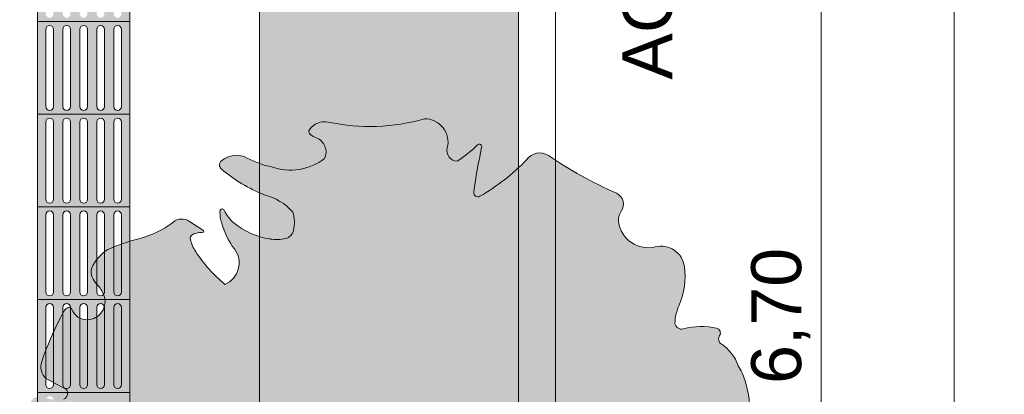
# Model space of a CAD drawing. Header units: metres. Extents: x -15 to 9.9, y -29.4 to -7.5.
# Tile 36 of 59: x 6.6 to 9.2, y -15.1 to -14.1. Entities that reach past the tile are written whole.
import ezdxf

# ---------------------------------------------------------------- set-up
doc = ezdxf.new("R2010")
doc.units = ezdxf.units.M
for name, color, linetype, lineweight in [('A-ANNO-DIMS', 7, 'Continuous', 9), ('A-ANNO-DIMS-90', 7, 'Continuous', 9), ('A-DETL-GENF', 7, 'Continuous', 5), ('G-ANNO-TEXT', 7, 'Continuous', 9)]:
    doc.layers.add(name, color=color, linetype=linetype, lineweight=lineweight)
doc.layers.add('A-DETL', color=7, linetype='Continuous', lineweight=5, true_color=0x00a600)
doc.styles.add('Arial', font='arial.ttf', dxfattribs={"height": 0.135})
doc.dimstyles.new('Com_linha__ref__contínua__-_Cor_Vermelha_Arial_1_5mm', dxfattribs={"dimscale": 0.3048, "dimtxt": 0.137735, "dimasz": 0.590551, "dimexe": 0.442913, "dimexo": 0.442913, "dimgap": 0.044291, "dimtad": 1, "dimrnd": 0.01, "dimzin": 0, "dimdsep": 46, "dimtxsty": 'Arial', "dimblk1": 'OBLIQUE', "dimblk2": 'OBLIQUE', "dimsah": 1, "dimcen": 0.09, "dimdle": 0.442913, "dimazin": 0, "dimtfac": 1, "dimtdec": 4, "dimtix": 1, "dimtmove": 0, "dimatfit": 3, "dimfxl": 1, "dimtvp": 1, "dimtolj": 1, "dimtzin": 0, "dimarcsym": 2})

# ---------------------------------------------------------------- blocks, each defined once
blk = doc.blocks.new('DIMBLOCK36-PLANTA DE COBERTURA')
at = {"layer": 'A-ANNO-DIMS-90', "color": 242, "true_color": 0xbd2b2e, "transparency": 16777216}
for p, q in [((8.7234, -11.535), (8.6334, -11.445)), ((8.7234, -11.535), (8.1414, -11.535)), ((8.7234, -11.535), (8.7234, -18.37)), ((8.7234, -11.535), (8.8134, -11.625)), ((8.7234, -11.535), (8.8584, -11.535)), ((8.7234, -18.235), (8.6334, -18.145)), ((8.7234, -18.235), (7.8136, -18.235)), ((8.7234, -18.235), (8.8134, -18.325)), ((8.7234, -18.235), (8.8584, -18.235))]:
    blk.add_line(p, q, dxfattribs=at)
at = {"layer": 'A-ANNO-DIMS-90', "color": 0, "transparency": 16777216, "insert": (8.5347, -15.0673), "char_height": 0.135, "width": 0.437362, "attachment_point": 1, "rotation": 90, "line_spacing_factor": 0.941778, "style": 'Arial'}
blk.add_mtext('6,70', dxfattribs=at)
blk = doc.blocks.new('_Oblique')
at = {"color": 0, "linetype": 'ByBlock', "lineweight": -2}
blk.add_line((-0.5, -0.5), (0.5, 0.5), dxfattribs=at)
blk = doc.blocks.new('DIMBLOCK37-PLANTA DE COBERTURA')
at = {"layer": 'A-ANNO-DIMS-90', "color": 242, "true_color": 0xbd2b2e, "transparency": 16777216}
for p, q in [((9.0834, -8.1), (9.0834, -18.37)), ((9.0834, -8.235), (8.9934, -8.145)), ((9.0834, -8.235), (8.1414, -8.235)), ((9.0834, -8.235), (9.1734, -8.325)), ((9.0834, -8.235), (9.2184, -8.235)), ((9.0834, -18.235), (8.9934, -18.145)), ((9.0834, -18.235), (8.1414, -18.235)), ((9.0834, -18.235), (9.1734, -18.325)), ((9.0834, -18.235), (9.2184, -18.235))]:
    blk.add_line(p, q, dxfattribs=at)
at = {"layer": 'A-ANNO-DIMS-90', "color": 0, "transparency": 16777216, "insert": (8.8947, -13.4692), "char_height": 0.135, "width": 0.561959, "attachment_point": 1, "rotation": 90, "line_spacing_factor": 0.941778, "style": 'Arial'}
blk.add_mtext('10,00', dxfattribs=at)

msp = doc.modelspace()

# ---------------------------------------------------------------- hatches: boundary and pattern name
at = {"layer": 'A-DETL-GENF', "true_color": 0xd2e2c2}
h = msp.add_hatch(color=254, dxfattribs=at)
h.paths.add_polyline_path([(7.9064, -18.245), (7.9064, -11.635), (7.2064, -11.635), (7.2064, -18.245)])
h.paths.add_polyline_path([(7.9064, -8.435), (7.9064, -8.235), (7.2064, -8.235), (7.2064, -8.435)])
at = {"layer": 'A-DETL-GENF', "true_color": 0xffffff}
h = msp.add_hatch(color=7, dxfattribs=at)
h.paths.add_polyline_path([(6.8231, -14.09), (6.8564, -14.09), (6.8564, -13.84), (6.6064, -13.84), (6.6064, -14.09), (6.8204, -14.09)])
h.paths.add_polyline_path([(6.7772, -14.0796), (6.772, -14.0782), (6.7682, -14.0744), (6.7668, -14.0692), (6.7672, -13.8582), (6.7699, -13.8535), (6.7745, -13.8508), (6.7799, -13.8508), (6.7846, -13.8535), (6.7873, -13.8582), (6.7877, -13.8609), (6.7871, -14.0723), (6.7846, -14.0766), (6.7799, -14.0793)])
h.paths.add_polyline_path([(6.8231, -14.0796), (6.8179, -14.0782), (6.8141, -14.0744), (6.8127, -14.0689), (6.813, -13.8582), (6.8157, -13.8535), (6.8204, -13.8508), (6.8258, -13.8508), (6.8304, -13.8535), (6.8331, -13.8582), (6.8335, -13.8609), (6.8331, -14.0719), (6.8304, -14.0766), (6.8258, -14.0793)])
h.paths.add_polyline_path([(6.7314, -14.0796), (6.7262, -14.0782), (6.7224, -14.0744), (6.721, -14.0692), (6.7214, -13.8582), (6.724, -13.8535), (6.7287, -13.8508), (6.7341, -13.8508), (6.7388, -13.8535), (6.7415, -13.8582), (6.7418, -13.8609), (6.7415, -14.0719), (6.7388, -14.0766), (6.7341, -14.0793)])
h.paths.add_polyline_path([(6.6856, -14.0796), (6.6804, -14.0782), (6.6766, -14.0744), (6.6752, -14.0692), (6.6755, -13.8582), (6.6782, -13.8535), (6.6829, -13.8508), (6.6883, -13.8508), (6.6929, -13.8535), (6.6956, -13.8582), (6.696, -13.8609), (6.6956, -14.0719), (6.6929, -14.0766), (6.6883, -14.0793)])
h.paths.add_polyline_path([(6.6397, -14.0796), (6.6345, -14.0782), (6.6307, -14.0744), (6.6293, -14.0692), (6.6297, -13.8582), (6.6324, -13.8535), (6.637, -13.8508), (6.6424, -13.8508), (6.6471, -13.8535), (6.6498, -13.8582), (6.6502, -13.8609), (6.6498, -14.0719), (6.6471, -14.0766), (6.6424, -14.0793)])
h = msp.add_hatch(color=7, dxfattribs=at)
h.paths.add_polyline_path([(6.8564, -14.34), (6.8564, -14.09), (6.6064, -14.09), (6.6064, -14.34), (6.8335, -14.34)])
h.paths.add_polyline_path([(6.7772, -14.3296), (6.772, -14.3282), (6.7682, -14.3244), (6.7668, -14.3192), (6.7672, -14.1082), (6.7699, -14.1035), (6.7745, -14.1008), (6.7799, -14.1008), (6.7846, -14.1035), (6.7873, -14.1082), (6.7877, -14.1109), (6.7871, -14.3223), (6.7846, -14.3266), (6.7799, -14.3293)])
h.paths.add_polyline_path([(6.6397, -14.3296), (6.6345, -14.3282), (6.6307, -14.3244), (6.6293, -14.3192), (6.6297, -14.1082), (6.6324, -14.1035), (6.637, -14.1008), (6.6424, -14.1008), (6.6471, -14.1035), (6.6498, -14.1082), (6.6502, -14.1109), (6.6498, -14.3219), (6.6471, -14.3266), (6.6424, -14.3293)])
h.paths.add_polyline_path([(6.6856, -14.3296), (6.6804, -14.3282), (6.6766, -14.3244), (6.6752, -14.3192), (6.6755, -14.1082), (6.6782, -14.1035), (6.6829, -14.1008), (6.6883, -14.1008), (6.6929, -14.1035), (6.6956, -14.1082), (6.696, -14.1109), (6.6956, -14.3219), (6.6929, -14.3266), (6.6883, -14.3293)])
h.paths.add_polyline_path([(6.7314, -14.3296), (6.7262, -14.3282), (6.7224, -14.3244), (6.721, -14.3192), (6.7214, -14.1082), (6.724, -14.1035), (6.7287, -14.1008), (6.7341, -14.1008), (6.7388, -14.1035), (6.7415, -14.1082), (6.7418, -14.1109), (6.7415, -14.3219), (6.7388, -14.3266), (6.7341, -14.3293)])
h.paths.add_polyline_path([(6.8231, -14.3296), (6.8179, -14.3282), (6.8141, -14.3244), (6.8127, -14.3189), (6.813, -14.1082), (6.8157, -14.1035), (6.8204, -14.1008), (6.8258, -14.1008), (6.8304, -14.1035), (6.8331, -14.1082), (6.8335, -14.1109), (6.8331, -14.3219), (6.8304, -14.3266), (6.8258, -14.3293)])
h = msp.add_hatch(color=7, dxfattribs=at)
h.paths.add_polyline_path([(6.8231, -14.59), (6.8564, -14.59), (6.8564, -14.34), (6.6064, -14.34), (6.6064, -14.59), (6.8204, -14.59)])
h.paths.add_polyline_path([(6.7772, -14.5796), (6.772, -14.5782), (6.7682, -14.5744), (6.7668, -14.5692), (6.7672, -14.3582), (6.7699, -14.3535), (6.7745, -14.3508), (6.7799, -14.3508), (6.7846, -14.3535), (6.7873, -14.3582), (6.7877, -14.3609), (6.7871, -14.5723), (6.7846, -14.5766), (6.7799, -14.5793)])
h.paths.add_polyline_path([(6.7314, -14.5796), (6.7262, -14.5782), (6.7224, -14.5744), (6.721, -14.5692), (6.7214, -14.3582), (6.724, -14.3535), (6.7287, -14.3508), (6.7341, -14.3508), (6.7388, -14.3535), (6.7415, -14.3582), (6.7418, -14.3609), (6.7415, -14.5719), (6.7388, -14.5766), (6.7341, -14.5793)])
h.paths.add_polyline_path([(6.8231, -14.5796), (6.8179, -14.5782), (6.8141, -14.5744), (6.8127, -14.5689), (6.813, -14.3582), (6.8157, -14.3535), (6.8204, -14.3508), (6.8258, -14.3508), (6.8304, -14.3535), (6.8331, -14.3582), (6.8335, -14.3609), (6.8331, -14.5719), (6.8304, -14.5766), (6.8258, -14.5793)])
h.paths.add_polyline_path([(6.6856, -14.5796), (6.6804, -14.5782), (6.6766, -14.5744), (6.6752, -14.5692), (6.6755, -14.3582), (6.6782, -14.3535), (6.6829, -14.3508), (6.6883, -14.3508), (6.6929, -14.3535), (6.6956, -14.3582), (6.696, -14.3609), (6.6956, -14.5719), (6.6929, -14.5766), (6.6883, -14.5793)])
h.paths.add_polyline_path([(6.6397, -14.5796), (6.6345, -14.5782), (6.6307, -14.5744), (6.6293, -14.5692), (6.6297, -14.3582), (6.6324, -14.3535), (6.637, -14.3508), (6.6424, -14.3508), (6.6471, -14.3535), (6.6498, -14.3582), (6.6502, -14.3609), (6.6498, -14.5719), (6.6471, -14.5766), (6.6424, -14.5793)])
at = {"layer": 'A-DETL-GENF', "true_color": 0x94ab99}
h = msp.add_hatch(color=253, dxfattribs=at)
h.paths.add_polyline_path([(7.1992, -16.2596), (7.2031, -16.259), (7.2064, -16.2563), (7.2064, -14.6696), (7.1997, -14.6679), (7.1674, -14.6536), (7.1382, -14.6336), (7.1226, -14.6177), (7.1079, -14.5958), (7.1057, -14.5958), (7.1, -14.5995), (7.0998, -14.6008), (7.1006, -14.618), (7.1051, -14.6345), (7.1185, -14.6704), (7.1466, -14.7172), (7.1508, -14.733), (7.1508, -14.7493), (7.1466, -14.765), (7.1382, -14.7794), (7.1238, -14.7925), (7.1129, -14.7989), (7.0705, -14.7576), (7.0341, -14.7103), (7.0258, -14.6947), (7.0197, -14.6726), (7.0215, -14.668), (7.0279, -14.6629), (7.0403, -14.6597), (7.0522, -14.659), (7.055, -14.6541), (7.0489, -14.6495), (7.0057, -14.6238), (7.0028, -14.6229), (6.9947, -14.6225), (6.9867, -14.6238), (6.9793, -14.6268), (6.9726, -14.6315), (6.9272, -14.6588), (6.8654, -14.6803), (6.8564, -14.683), (6.8564, -16.0117), (6.8614, -16.0166), (6.8685, -16.028), (6.8727, -16.0407), (6.8743, -16.0612), (6.8771, -16.0692), (6.8823, -16.0766), (6.8854, -16.0796), (6.9501, -16.1332), (7.0329, -16.192), (7.0407, -16.1938), (7.0488, -16.1937), (7.0565, -16.1917), (7.0733, -16.1831), (7.0866, -16.1737), (7.1057, -16.1649), (7.1263, -16.1606), (7.1473, -16.161), (7.1677, -16.166), (7.1865, -16.1754), (7.1906, -16.2135), (7.1929, -16.2555), (7.1959, -16.258), (7.1991, -16.2595)])
h.paths.add_polyline_path([(8.0108, -16.2199), (8.0209, -16.2196), (8.0306, -16.2168), (8.0752, -16.1936), (8.1164, -16.1647), (8.1534, -16.1307), (8.2285, -16.0695), (8.3034, -15.9939), (8.359, -15.9267), (8.4131, -15.8464), (8.4592, -15.7612), (8.4967, -15.6719), (8.5253, -15.5794), (8.5273, -15.5667), (8.5266, -15.5517), (8.5228, -15.5372), (8.513, -15.5183), (8.5114, -15.5122), (8.5114, -15.5053), (8.5127, -15.4997), (8.518, -15.4906), (8.5253, -15.4862), (8.534, -15.4846), (8.5381, -15.4827), (8.5428, -15.4784), (8.5444, -15.4762), (8.5468, -15.4683), (8.5469, -15.4674), (8.5488, -15.435), (8.5528, -15.3937), (8.551, -15.385), (8.5472, -15.3768), (8.5417, -15.3698), (8.5253, -15.3579), (8.4882, -15.3325), (8.4429, -15.2943), (8.4411, -15.2887), (8.4425, -15.2824), (8.446, -15.2784), (8.4487, -15.277), (8.468, -15.2716), (8.5114, -15.266), (8.5328, -15.2582), (8.5395, -15.2537), (8.545, -15.2477), (8.5488, -15.2406), (8.5508, -15.2327), (8.5508, -15.2246), (8.5487, -15.2168), (8.5449, -15.2097), (8.5387, -15.2029), (8.5272, -15.195), (8.524, -15.1912), (8.521, -15.1832), (8.5208, -15.1821), (8.521, -15.1772), (8.5283, -15.1537), (8.5301, -15.1395), (8.5275, -15.0974), (8.5173, -15.0565), (8.4887, -14.9954), (8.4731, -14.9754), (8.4506, -14.9563), (8.4475, -14.9506), (8.4469, -14.9489), (8.4469, -14.9435), (8.4487, -14.9382), (8.4514, -14.9311), (8.4506, -14.9262), (8.4475, -14.9207), (8.4438, -14.9181), (8.4411, -14.9172), (8.3963, -14.9124), (8.347, -14.9194), (8.3426, -14.919), (8.3384, -14.9175), (8.3347, -14.915), (8.3317, -14.9116), (8.3288, -14.9044), (8.3288, -14.9016), (8.3319, -14.8785), (8.3513, -14.8206), (8.3561, -14.7861), (8.3545, -14.7507), (8.3505, -14.7359), (8.3432, -14.7225), (8.3297, -14.709), (8.3203, -14.7027), (8.306, -14.6974), (8.2908, -14.6957), (8.2566, -14.7), (8.2374, -14.6978), (8.2193, -14.6911), (8.2033, -14.6803), (8.1904, -14.666), (8.1812, -14.6491), (8.1762, -14.6305), (8.1766, -14.618), (8.1786, -14.6103), (8.1874, -14.5942), (8.1894, -14.5863), (8.1893, -14.5781), (8.1872, -14.5702), (8.1812, -14.5611), (8.1753, -14.556), (8.1705, -14.5531), (8.0765, -14.5062), (7.9769, -14.4463), (7.9661, -14.4441), (7.955, -14.4448), (7.9445, -14.4483), (7.9353, -14.4544), (7.928, -14.4627), (7.9064, -14.4821), (7.9064, -16.0975), (7.9102, -16.1011), (7.9478, -16.146), (7.9844, -16.2064), (7.992, -16.2131), (8.0009, -16.2177)])
h.paths.add_polyline_path([(6.8218, -16.0037), (6.8335, -16.0013), (6.8331, -15.885), (6.8235, -15.8993), (6.8127, -15.9105), (6.8127, -16.0022), (6.8153, -16.0031)])
h.paths.add_polyline_path([(6.7877, -15.9771), (6.7877, -15.938), (6.7824, -15.9458), (6.7813, -15.9542), (6.7819, -15.9626), (6.7842, -15.9708)])
h.paths.add_polyline_path([(6.8335, -15.7764), (6.8331, -15.6082), (6.8304, -15.6035), (6.8258, -15.6008), (6.8204, -15.6008), (6.8157, -15.6035), (6.813, -15.6082), (6.8127, -15.6109), (6.8127, -15.7633), (6.8169, -15.7649), (6.8331, -15.7761)])
h.paths.add_polyline_path([(6.7877, -15.754), (6.7873, -15.6082), (6.7846, -15.6035), (6.7799, -15.6008), (6.7745, -15.6008), (6.7699, -15.6035), (6.7672, -15.6082), (6.7668, -15.6109), (6.7668, -15.7478), (6.7759, -15.7496)])
h.paths.add_polyline_path([(6.7418, -15.743), (6.7415, -15.6082), (6.7388, -15.6035), (6.7341, -15.6008), (6.7287, -15.6008), (6.724, -15.6036), (6.7214, -15.6082), (6.721, -15.6109), (6.721, -15.7409), (6.733, -15.7412)])
h.paths.add_polyline_path([(6.6752, -15.741), (6.696, -15.7396), (6.6954, -15.6076), (6.6929, -15.6035), (6.6883, -15.6008), (6.6829, -15.6008), (6.6781, -15.6036), (6.6755, -15.6082), (6.6752, -15.6109), (6.6752, -15.74)])
h.paths.add_polyline_path([(6.6502, -15.7395), (6.6496, -15.6076), (6.6471, -15.6035), (6.6424, -15.6008), (6.637, -15.6008), (6.6323, -15.6036), (6.6297, -15.6082), (6.6293, -15.6109), (6.6297, -15.7059), (6.6389, -15.7305), (6.6431, -15.7353), (6.6484, -15.7389)])
h.paths.add_polyline_path([(6.6064, -15.6349), (6.6055, -15.4045), (6.601, -15.4109), (6.5821, -15.4289), (6.5725, -15.4443), (6.5668, -15.4616), (6.5656, -15.4797), (6.5985, -15.6109)])
h.paths.add_polyline_path([(6.6397, -15.5796), (6.645, -15.5782), (6.6488, -15.5744), (6.6502, -15.5692), (6.6498, -15.3582), (6.6471, -15.3535), (6.6424, -15.3508), (6.637, -15.3508), (6.6324, -15.3535), (6.6297, -15.3582), (6.6293, -15.3609), (6.6297, -15.5719), (6.6324, -15.5766), (6.637, -15.5793), (6.6384, -15.5794)])
h.paths.add_polyline_path([(6.6856, -15.5796), (6.6912, -15.5779), (6.6946, -15.5744), (6.696, -15.5692), (6.6956, -15.3582), (6.6929, -15.3535), (6.6883, -15.3508), (6.6829, -15.3508), (6.6782, -15.3535), (6.6755, -15.3582), (6.6752, -15.3609), (6.6755, -15.5719), (6.6782, -15.5766), (6.6829, -15.5793)])
h.paths.add_polyline_path([(6.8231, -15.5796), (6.8283, -15.5782), (6.8321, -15.5744), (6.8335, -15.5692), (6.8331, -15.3582), (6.8304, -15.3535), (6.8258, -15.3508), (6.8204, -15.3508), (6.8157, -15.3535), (6.813, -15.3582), (6.8127, -15.3609), (6.813, -15.5719), (6.8157, -15.5766), (6.8204, -15.5793)])
h.paths.add_polyline_path([(6.7314, -15.5796), (6.7366, -15.5782), (6.7404, -15.5744), (6.7418, -15.5692), (6.7415, -15.3582), (6.7388, -15.3535), (6.7341, -15.3508), (6.7287, -15.3508), (6.724, -15.3535), (6.7214, -15.3582), (6.721, -15.3609), (6.7214, -15.5719), (6.724, -15.5766), (6.7287, -15.5793), (6.7306, -15.5795)])
h.paths.add_polyline_path([(6.7772, -15.5796), (6.7825, -15.5782), (6.7863, -15.5744), (6.7877, -15.5692), (6.7873, -15.3582), (6.7846, -15.3535), (6.7799, -15.3508), (6.7745, -15.3508), (6.7699, -15.3535), (6.7672, -15.3582), (6.7668, -15.3609), (6.7679, -15.5736), (6.7699, -15.5766), (6.7745, -15.5793)])
h.paths.add_polyline_path([(6.5766, -15.3824), (6.5811, -15.3816), (6.593, -15.3771), (6.5962, -15.3768), (6.601, -15.3773), (6.6064, -15.3794), (6.6054, -15.102), (6.5978, -15.1057), (6.5919, -15.1109), (6.5886, -15.1153), (6.5857, -15.122), (6.5674, -15.2037), (6.5587, -15.2869), (6.5596, -15.3706), (6.5641, -15.3777), (6.5671, -15.3799), (6.5713, -15.3817), (6.5722, -15.382)])
h.paths.add_polyline_path([(6.6397, -15.3296), (6.645, -15.3282), (6.6488, -15.3244), (6.6502, -15.3192), (6.6498, -15.1099), (6.6394, -15.1081), (6.6307, -15.1057), (6.6293, -15.1109), (6.6297, -15.3219), (6.6324, -15.3266), (6.637, -15.3293)])
h.paths.add_polyline_path([(6.7314, -15.3296), (6.7366, -15.3282), (6.7404, -15.3244), (6.7418, -15.3192), (6.7415, -15.1082), (6.7388, -15.1035), (6.7341, -15.1008), (6.7287, -15.1008), (6.724, -15.1035), (6.7214, -15.1082), (6.721, -15.1109), (6.7214, -15.3219), (6.724, -15.3266), (6.7287, -15.3293), (6.7306, -15.3295)])
h.paths.add_polyline_path([(6.6856, -15.3296), (6.6908, -15.3282), (6.6946, -15.3244), (6.696, -15.3192), (6.6956, -15.1082), (6.6929, -15.1035), (6.6883, -15.1008), (6.6856, -15.1013), (6.6829, -15.1044), (6.6782, -15.1074), (6.6754, -15.1091), (6.6752, -15.1141), (6.6755, -15.3219), (6.6782, -15.3266), (6.6829, -15.3293), (6.6837, -15.3294)])
h.paths.add_polyline_path([(6.8231, -15.3296), (6.8283, -15.3282), (6.8321, -15.3244), (6.8335, -15.3192), (6.8331, -15.1082), (6.8304, -15.1035), (6.8258, -15.1008), (6.8204, -15.1008), (6.8157, -15.1035), (6.813, -15.1082), (6.8127, -15.1109), (6.813, -15.3219), (6.8157, -15.3266), (6.8204, -15.3293)])
h.paths.add_polyline_path([(6.7772, -15.3296), (6.7825, -15.3282), (6.7863, -15.3244), (6.7877, -15.3192), (6.7873, -15.1082), (6.7846, -15.1035), (6.7799, -15.1008), (6.7745, -15.1008), (6.7699, -15.1035), (6.7672, -15.1082), (6.7668, -15.1109), (6.7672, -15.3219), (6.7699, -15.3266), (6.7745, -15.3293)])
h.paths.add_polyline_path([(6.7314, -15.0796), (6.7366, -15.0782), (6.7404, -15.0744), (6.7418, -15.0692), (6.7414, -14.8943), (6.7306, -14.8932), (6.721, -14.8897), (6.7217, -15.0728), (6.724, -15.0766), (6.7287, -15.0793), (6.7306, -15.0795)])
h.paths.add_polyline_path([(6.7772, -15.0796), (6.7825, -15.0782), (6.7863, -15.0744), (6.7877, -15.0692), (6.7872, -14.8582), (6.7862, -14.8623), (6.7799, -14.8737), (6.7732, -14.8815), (6.7668, -14.8861), (6.7672, -15.0719), (6.7699, -15.0766), (6.7745, -15.0793)])
h.paths.add_polyline_path([(6.8231, -15.0796), (6.8283, -15.0782), (6.8321, -15.0744), (6.8335, -15.0692), (6.8331, -14.8582), (6.8304, -14.8535), (6.8258, -14.8508), (6.8201, -14.8509), (6.8157, -14.8535), (6.813, -14.8582), (6.8127, -14.8656), (6.813, -15.0719), (6.8157, -15.0766), (6.8204, -15.0793)])
h.paths.add_polyline_path([(6.6856, -15.0796), (6.6908, -15.0782), (6.6946, -15.0744), (6.696, -15.0692), (6.6952, -14.8616), (6.6929, -14.8615), (6.6893, -14.8616), (6.6818, -14.8667), (6.6766, -14.8755), (6.6752, -14.8783), (6.6755, -15.0719), (6.6782, -15.0766), (6.6833, -15.0793), (6.684, -15.0794)])
h.paths.add_polyline_path([(6.6502, -15.0639), (6.6498, -14.9287), (6.6454, -14.9375), (6.6293, -14.9787), (6.6303, -15.0531), (6.6498, -15.0637)])
h.paths.add_polyline_path([(6.8231, -14.8296), (6.8286, -14.828), (6.8321, -14.8244), (6.8335, -14.8192), (6.8331, -14.6904), (6.8127, -14.6984), (6.813, -14.8219), (6.8157, -14.8266), (6.8204, -14.8293), (6.8225, -14.8295)])
h.paths.add_polyline_path([(6.7851, -14.8259), (6.7873, -14.8219), (6.7877, -14.8122), (6.7877, -14.7117), (6.7782, -14.7191), (6.7668, -14.7324), (6.7671, -14.7986), (6.7788, -14.8134), (6.7846, -14.8249)])
h.paths.add_polyline_path([(7.2064, -14.5508), (7.2054, -14.4723), (7.1588, -14.4524), (7.1448, -14.4506), (7.1301, -14.4521), (7.1161, -14.4571), (7.1037, -14.4653), (7.0995, -14.4711), (7.0986, -14.4783), (7.1013, -14.4851), (7.1037, -14.4878), (7.1595, -14.5275), (7.2054, -14.5503)])
at = {"layer": 'A-DETL-GENF', "true_color": 0xffffff}
h = msp.add_hatch(color=7, dxfattribs=at)
h.paths.add_polyline_path([(6.8204, -14.84), (6.8564, -14.84), (6.8564, -14.59), (6.6064, -14.59), (6.6064, -14.84), (6.7799, -14.84)])
h.paths.add_polyline_path([(6.7772, -14.8296), (6.772, -14.8282), (6.7682, -14.8244), (6.7668, -14.8184), (6.7672, -14.6082), (6.7699, -14.6035), (6.7745, -14.6008), (6.7799, -14.6008), (6.7846, -14.6035), (6.7873, -14.6082), (6.7877, -14.6109), (6.7871, -14.8223), (6.7846, -14.8266), (6.7799, -14.8293)])
h.paths.add_polyline_path([(6.6397, -14.8296), (6.6345, -14.8282), (6.6307, -14.8244), (6.6293, -14.8192), (6.6297, -14.6082), (6.6324, -14.6035), (6.637, -14.6008), (6.6424, -14.6008), (6.6471, -14.6035), (6.6498, -14.6082), (6.6502, -14.6109), (6.6498, -14.8219), (6.6471, -14.8266), (6.6424, -14.8293)])
h.paths.add_polyline_path([(6.6856, -14.8296), (6.6804, -14.8282), (6.6766, -14.8244), (6.6752, -14.8184), (6.6755, -14.6082), (6.6782, -14.6035), (6.6829, -14.6008), (6.6883, -14.6008), (6.6929, -14.6035), (6.6956, -14.6082), (6.696, -14.6109), (6.6956, -14.8219), (6.6929, -14.8266), (6.6883, -14.8293)])
h.paths.add_polyline_path([(6.8231, -14.8296), (6.8179, -14.8282), (6.8141, -14.8244), (6.8127, -14.8184), (6.813, -14.6082), (6.8157, -14.6035), (6.8204, -14.6008), (6.8258, -14.6008), (6.8304, -14.6035), (6.8331, -14.6082), (6.8335, -14.6109), (6.8331, -14.8219), (6.8304, -14.8266), (6.8258, -14.8293)])
h.paths.add_polyline_path([(6.7314, -14.8296), (6.7262, -14.8282), (6.7224, -14.8244), (6.721, -14.8184), (6.7214, -14.6082), (6.724, -14.6035), (6.7287, -14.6008), (6.7341, -14.6008), (6.7388, -14.6035), (6.7415, -14.6082), (6.7418, -14.6109), (6.7415, -14.8219), (6.7388, -14.8266), (6.7341, -14.8293)])
h = msp.add_hatch(color=7, dxfattribs=at)
h.paths.add_polyline_path([(6.7799, -15.09), (6.8564, -15.09), (6.8564, -14.84), (6.6064, -14.84), (6.6064, -15.09), (6.7772, -15.09)])
h.paths.add_polyline_path([(6.7772, -15.0796), (6.772, -15.0782), (6.7682, -15.0744), (6.7668, -15.0692), (6.7672, -14.8582), (6.7699, -14.8535), (6.7745, -14.8508), (6.7799, -14.8508), (6.7846, -14.8535), (6.7873, -14.8582), (6.7877, -14.8609), (6.7873, -15.0719), (6.7846, -15.0766), (6.7799, -15.0793)])
h.paths.add_polyline_path([(6.6397, -15.0796), (6.6345, -15.0782), (6.6307, -15.0744), (6.6293, -15.0692), (6.6297, -14.8582), (6.6324, -14.8535), (6.637, -14.8508), (6.6424, -14.8508), (6.6471, -14.8535), (6.6498, -14.8582), (6.6502, -14.8609), (6.6498, -15.0719), (6.6471, -15.0766), (6.6424, -15.0793)])
h.paths.add_polyline_path([(6.6856, -15.0796), (6.6804, -15.0782), (6.6766, -15.0744), (6.6752, -15.0692), (6.6755, -14.8582), (6.6782, -14.8535), (6.6829, -14.8508), (6.6883, -14.8508), (6.6929, -14.8535), (6.6956, -14.8582), (6.696, -14.8609), (6.6956, -15.0719), (6.6929, -15.0766), (6.6883, -15.0793)])
h.paths.add_polyline_path([(6.8231, -15.0796), (6.8179, -15.0782), (6.8141, -15.0744), (6.8127, -15.0692), (6.813, -14.8582), (6.8157, -14.8535), (6.8204, -14.8508), (6.8258, -14.8508), (6.8304, -14.8535), (6.8331, -14.8582), (6.8335, -14.8609), (6.8331, -15.0719), (6.8304, -15.0766), (6.8258, -15.0793)])
h.paths.add_polyline_path([(6.7314, -15.0796), (6.7262, -15.0782), (6.7224, -15.0744), (6.721, -15.0692), (6.7214, -14.8582), (6.724, -14.8535), (6.7287, -14.8508), (6.7341, -14.8508), (6.7388, -14.8535), (6.7415, -14.8582), (6.7418, -14.8609), (6.7415, -15.0719), (6.7388, -15.0766), (6.7341, -15.0793)])
h = msp.add_hatch(color=7, dxfattribs=at)
h.paths.add_polyline_path([(6.7772, -15.34), (6.8564, -15.34), (6.8564, -15.09), (6.6064, -15.09), (6.6064, -15.34), (6.7314, -15.34)])
h.paths.add_polyline_path([(6.7772, -15.3296), (6.772, -15.3282), (6.7682, -15.3244), (6.7668, -15.3192), (6.7672, -15.1082), (6.7699, -15.1035), (6.7745, -15.1008), (6.7799, -15.1008), (6.7846, -15.1035), (6.7873, -15.1082), (6.7877, -15.1109), (6.7871, -15.3223), (6.7846, -15.3266), (6.7799, -15.3293)])
h.paths.add_polyline_path([(6.8231, -15.3296), (6.8179, -15.3282), (6.8141, -15.3244), (6.8127, -15.3189), (6.813, -15.1082), (6.8157, -15.1035), (6.8204, -15.1008), (6.8258, -15.1008), (6.8304, -15.1035), (6.8331, -15.1082), (6.8335, -15.1109), (6.8331, -15.3219), (6.8304, -15.3266), (6.8258, -15.3293)])
h.paths.add_polyline_path([(6.6397, -15.3296), (6.6345, -15.3282), (6.6307, -15.3244), (6.6293, -15.3192), (6.6297, -15.1082), (6.6324, -15.1035), (6.637, -15.1008), (6.6424, -15.1008), (6.6471, -15.1035), (6.6498, -15.1082), (6.6502, -15.1109), (6.6498, -15.3219), (6.6471, -15.3266), (6.6424, -15.3293)])
h.paths.add_polyline_path([(6.6856, -15.3296), (6.6804, -15.3282), (6.6766, -15.3244), (6.6752, -15.3192), (6.6755, -15.1082), (6.6782, -15.1035), (6.6829, -15.1008), (6.6883, -15.1008), (6.6929, -15.1035), (6.6956, -15.1082), (6.696, -15.1109), (6.6956, -15.3219), (6.6929, -15.3266), (6.6883, -15.3293)])
h.paths.add_polyline_path([(6.7314, -15.3296), (6.7262, -15.3282), (6.7224, -15.3244), (6.721, -15.3192), (6.7214, -15.1082), (6.724, -15.1035), (6.7287, -15.1008), (6.7341, -15.1008), (6.7388, -15.1035), (6.7415, -15.1082), (6.7418, -15.1109), (6.7415, -15.3219), (6.7388, -15.3266), (6.7341, -15.3293)])

# ---------------------------------------------------------------- linework, layer by layer
at = {"layer": 'A-DETL', "color": 9, "true_color": 0xc0c0c0}
for p, q in [((7.2064, -18.235), (7.2064, -8.235)), ((8.0064, -18.235), (8.0064, -8.235)), ((7.2064, -11.635), (7.2064, -18.245)), ((7.9064, -18.245), (7.9064, -11.635)), ((7.9064, -18.235), (7.9064, -11.635))]:
    msp.add_line(p, q, dxfattribs=at)
at = {"layer": 'A-DETL', "color": 8, "true_color": 0x808080}
for p, q in [((6.6064, -13.84), (6.6064, -14.09)), ((6.8564, -14.09), (6.8564, -13.84)), ((6.8564, -14.09), (6.6064, -14.09)), ((6.6064, -14.09), (6.6064, -14.34)), ((6.8564, -14.34), (6.8564, -14.09)), ((6.6293, -14.3192), (6.6293, -14.1109)), ((6.6502, -14.1109), (6.6502, -14.3192)), ((6.6752, -14.3192), (6.6752, -14.1109)), ((6.696, -14.1109), (6.696, -14.3192)), ((6.721, -14.3192), (6.721, -14.1109)), ((6.7418, -14.1109), (6.7418, -14.3192)), ((6.7668, -14.3192), (6.7668, -14.1109)), ((6.7877, -14.1109), (6.7877, -14.3192)), ((6.8127, -14.3192), (6.8127, -14.1109)), ((6.8335, -14.1109), (6.8335, -14.3192)), ((6.8564, -14.34), (6.6064, -14.34)), ((6.6064, -14.34), (6.6064, -14.59)), ((6.6293, -14.5692), (6.6293, -14.3609)), ((6.6502, -14.3609), (6.6502, -14.5692)), ((6.6752, -14.5692), (6.6752, -14.3609)), ((6.696, -14.3609), (6.696, -14.5692)), ((6.721, -14.5692), (6.721, -14.3609)), ((6.7418, -14.3609), (6.7418, -14.5692)), ((6.7668, -14.5692), (6.7668, -14.3609)), ((6.7877, -14.3609), (6.7877, -14.5692)), ((6.8127, -14.5692), (6.8127, -14.3609)), ((6.8335, -14.3609), (6.8335, -14.5692)), ((6.8564, -14.59), (6.8564, -14.34)), ((6.8564, -14.59), (6.6064, -14.59)), ((6.6064, -14.59), (6.6064, -14.84)), ((6.8564, -14.84), (6.8564, -14.59)), ((6.6293, -14.8192), (6.6293, -14.6109)), ((6.6502, -14.6109), (6.6502, -14.8192)), ((6.6752, -14.8192), (6.6752, -14.6109)), ((6.696, -14.6109), (6.696, -14.8192)), ((6.721, -14.8192), (6.721, -14.6109)), ((6.7418, -14.6109), (6.7418, -14.8192)), ((6.7668, -14.8192), (6.7668, -14.6109)), ((6.7877, -14.6109), (6.7877, -14.8192)), ((6.8127, -14.8192), (6.8127, -14.6109)), ((6.8335, -14.6109), (6.8335, -14.8192)), ((6.8564, -14.84), (6.6064, -14.84)), ((6.6064, -14.84), (6.6064, -15.09)), ((6.8564, -15.09), (6.8564, -14.84)), ((6.6293, -15.0692), (6.6293, -14.8609)), ((6.6502, -14.8609), (6.6502, -15.0692)), ((6.6752, -15.0692), (6.6752, -14.8609)), ((6.696, -14.8609), (6.696, -15.0692)), ((6.721, -15.0692), (6.721, -14.8609)), ((6.7418, -14.8609), (6.7418, -15.0692)), ((6.7668, -15.0692), (6.7668, -14.8609)), ((6.7877, -14.8609), (6.7877, -15.0692)), ((6.8127, -15.0692), (6.8127, -14.8609)), ((6.8335, -14.8609), (6.8335, -15.0692)), ((6.8564, -15.09), (6.6064, -15.09)), ((6.6064, -15.09), (6.6064, -15.34)), ((6.8564, -15.34), (6.8564, -15.09))]:
    msp.add_line(p, q, dxfattribs=at)
for centre, start, end in [((6.6397, -14.1109), 0, 180), ((6.6856, -14.1109), 0, 180), ((6.7314, -14.1109), 0, 180), ((6.7772, -14.1109), 0, 180), ((6.8231, -14.1109), 0, 180), ((6.6397, -14.3192), 180, 0), ((6.6856, -14.3192), 180, 0), ((6.7314, -14.3192), 180, 0), ((6.7772, -14.3192), 180, 0), ((6.8231, -14.3192), 180, 0), ((6.6397, -14.3609), 0, 180), ((6.6856, -14.3609), 0, 180), ((6.7314, -14.3609), 0, 180), ((6.7772, -14.3609), 0, 180), ((6.8231, -14.3609), 0, 180), ((6.6397, -14.5692), 180, 0), ((6.6856, -14.5692), 180, 0), ((6.7314, -14.5692), 180, 0), ((6.7772, -14.5692), 180, 0), ((6.8231, -14.5692), 180, 0), ((6.6397, -14.6109), 0, 180), ((6.6856, -14.6109), 0, 180), ((6.7314, -14.6109), 0, 180), ((6.7772, -14.6109), 0, 180), ((6.8231, -14.6109), 0, 180), ((6.6397, -14.8192), 180, 0), ((6.6856, -14.8192), 180, 0), ((6.7314, -14.8192), 180, 0), ((6.7772, -14.8192), 180, 0), ((6.8231, -14.8192), 180, 0), ((6.6397, -14.8609), 0, 180), ((6.6856, -14.8609), 0, 180), ((6.7314, -14.8609), 0, 180), ((6.7772, -14.8609), 0, 180), ((6.8231, -14.8609), 0, 180), ((6.6397, -15.0692), 180, 0), ((6.6856, -15.0692), 180, 0), ((6.7314, -15.0692), 180, 0), ((6.7772, -15.0692), 180, 0), ((6.8231, -15.0692), 180, 0)]:
    msp.add_arc(centre, 0.0104, start, end, dxfattribs=at)
at = {"layer": 'A-DETL', "color": 9, "true_color": 0xc0c0c0}
for centre, radius, start, end in [((7.3821, -14.4092), 0.0492, 78, 146), ((7.5041, -13.8354), 0.5374, 258, 286), ((7.6528, -14.415), 0.063, 345.454, 90.546), ((7.3489, -14.3867), 0.00908, 146, 236), ((7.3797, -14.3506), 0.0566, 230.5483, 249.4517), ((7.3456, -14.4417), 0.0407, 334.5483, 69.4517), ((7.7415, -14.438), 0.0287, 165.454, 268.546), ((7.5195, -14.1378), 0.3965, 303.9355, 314.0645), ((9.4743, -14.7855), 1.7054, 167.9355, 172.0645), ((7.8, -14.4276), 0.00682, 347.9355, 134.0645), ((7.1132, -14.4765), 0.0147, 130.1657, 229.8343), ((7.1439, -14.5129), 0.0623, 61.8343, 130.1657), ((7.2897, -14.2407), 0.2464, 241.8343, 258.1657), ((7.2897, -14.3375), 0.153, 250.7101, 307.2899), ((7.5173, -14.067), 0.5703, 299.9355, 316.0645), ((7.9631, -14.4864), 0.0424, 56, 146), ((8.6605, -13.4525), 1.2047, 236, 246), ((7.3771, -14.1639), 0.4238, 229.8343, 248.1657), ((7.1815, -14.7079), 0.1553, 42.1548, 75.8452), ((7.7963, -14.5515), 0.0111, 172.0645, 299.9355), ((8.1574, -14.5824), 0.0322, 324, 66), ((7.1788, -14.6056), 0.0791, 176.5698, 201.4302), ((7.1056, -14.6012), 0.00584, 25.4302, 176.5698), ((7.2029, -14.5549), 0.1019, 205.4302, 230.5698), ((8.2159, -14.6249), 0.04, 144, 188), ((6.9966, -14.6587), 0.0363, 54.6388, 131.3612), ((7.2013, -14.632), 0.0994, 347.4302, 16.5698), ((6.8178, -14.4276), 0.256, 284.1813, 307.2222), ((7.2985, -14.2332), 0.4854, 234.6388, 239.3612), ((7.0433, -14.6641), 0.0154, 40.6388, 59.3612), ((7.0524, -14.6563), 0.00343, 331.3612, 40.6388), ((7.2951, -14.5843), 0.1965, 194.8061, 217.1939), ((7.2635, -14.4812), 0.1973, 230.5698, 261.4302), ((7.271, -14.6475), 0.028, 282.5698, 347.4302), ((8.2562, -14.6192), 0.0807, 188, 284), ((7.0089, -15.1839), 0.5241, 104.1813, 113.8187), ((7.0294, -14.6739), 0.00985, 143.1875, 200.8125), ((7.117, -14.656), 0.0991, 192.4985, 213.5015), ((7.0349, -14.678), 0.0167, 100.8125, 143.1875), ((7.0471, -14.7082), 0.049, 87.8167, 108.1833), ((7.0495, -14.6449), 0.0144, 267.8167, 294.1833), ((7.2516, -14.5603), 0.1174, 261.4302, 282.5698), ((6.8542, -14.7993), 0.1106, 121.0062, 156.9938), ((7.0886, -14.741), 0.0628, 292.8061, 37.1939), ((8.2912, -14.7596), 0.0639, 8, 104), ((7.3801, -14.4818), 0.4147, 213.5015, 229.8752), ((6.8025, -14.7626), 0.0506, 172.5731, 225.4269), ((8.1658, -14.7772), 0.1905, 336, 8), ((6.71, -14.8565), 0.0813, 20.5731, 45.4269), ((6.7402, -14.8452), 0.0491, 271.4269, 20.5731), ((6.6966, -14.8803), 0.0201, 111.4269, 150.5731), ((6.6923, -14.8692), 0.00818, 20.5731, 111.4269), ((6.7403, -14.8512), 0.0431, 200.5731, 271.4269), ((8.4595, -14.908), 0.131, 156, 178), ((7.3698, -15.26), 0.793, 150.5731, 161.4269), ((8.3466, -14.9013), 0.0182, 186.7236, 285.2764), ((8.3995, -15.0948), 0.1825, 76.7236, 105.2764), ((8.4384, -14.9299), 0.013, 327.2764, 76.7236), ((8.4626, -14.9458), 0.016, 146, 236), ((8.3858, -15.0597), 0.1214, 20, 56), ((6.6586, -15.021), 0.0427, 161.4269, 228.5731), ((8.2986, -15.1328), 0.2316, 358.3462, 29.6538), ((7.2747, -13.905), 1.3165, 240.6943, 243.3057), ((6.6722, -15.0927), 0.016, 286.1046, 45.8954)]:
    msp.add_arc(centre, radius, start, end, dxfattribs=at)

# ---------------------------------------------------------------- texts
at = {"layer": 'G-ANNO-TEXT', "insert": (8.1867, -14.2466), "char_height": 0.135, "width": 2.395442, "attachment_point": 1, "rotation": 90, "style": 'Arial'}
msp.add_mtext('ACESSO PEDESTRES', dxfattribs=at)

# ---------------------------------------------------------------- dimensions: what is measured, and where the dimension line sits
at = {"layer": 'A-ANNO-DIMS', "color": 242, "true_color": 0xbd2b2e}
for base, p1, p2, override, picture, middle in [((9.0834, -18.235), (8.0064, -8.235), (8.0064, -18.235), {"dimpost": '<>', "dimfxl": 10}, 'DIMBLOCK37-PLANTA DE COBERTURA', (9.001, -13.235)), ((8.7234, -18.235), (8.0064, -11.535), (7.6786, -18.235), {"dimpost": '<>', "dimfxl": 6.708015}, 'DIMBLOCK36-PLANTA DE COBERTURA', (8.641, -14.885))]:
    dim = msp.add_linear_dim(base=base, p1=p1, p2=p2, angle=90, dimstyle='Com_linha__ref__contínua__-_Cor_Vermelha_Arial_1_5mm', override=override, dxfattribs=at)
    dim.commit()
    dim.dimension.update_dxf_attribs({"geometry": picture, "text_midpoint": middle})

doc.saveas('drawing.dxf')
